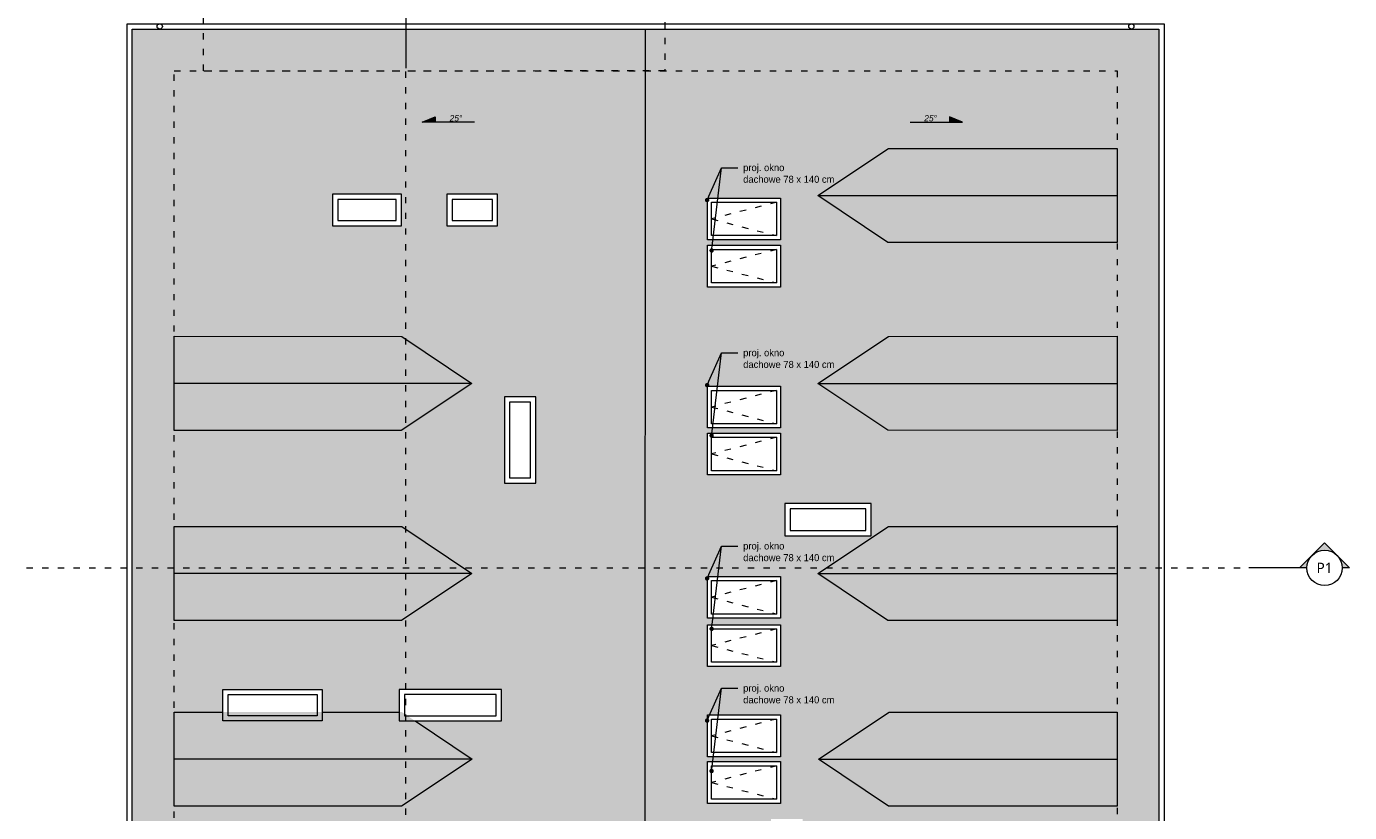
# Model space of a CAD drawing. Header units: millimetres. Extents: x 85284 to 143915, y -66821 to -28273.
# Tile 29 of 31: x 141384 to 143915, y -64104 to -62600. Entities that reach past the tile are written whole.
import ezdxf
from ezdxf import colors
from ezdxf.entities.mleader import LeaderData, LeaderLine
from ezdxf.enums import TextEntityAlignment as Align
from ezdxf.math import Vec2, Vec3

# ---------------------------------------------------------------- set-up
doc = ezdxf.new("R2010")
doc.units = ezdxf.units.MM
doc.linetypes.add('ACAD_ISO03W100', pattern=[30, 12, -18])
doc.layers.get('0').update_dxf_attribs({"color": 251, "lineweight": 9})
for name, color, linetype, lineweight in [('dach..KF', 251, 'Continuous', 9), ('instalacje_arch', 251, 'Continuous', 9), ('opis..KF', 251, 'Continuous', 9), ('widok', 251, 'Continuous', 9), ('wymiar..KF', 251, 'Continuous', 9), ('wyp dach..KF', 251, 'Continuous', 9), ('wypełnienie proj..KF', 251, 'Continuous', 9), ('ściany ist..KF', 251, 'Continuous', 9)]:
    doc.layers.add(name, color=color, linetype=linetype, lineweight=lineweight)
doc.layers.get('wymiar..KF').off()
doc.styles.add('ARCH', font='segoeuil.ttf')

# ---------------------------------------------------------------- blocks, each defined once
blk = doc.blocks.new('spadek')
at = {"layer": 'opis..KF', "lineweight": 15}
h = blk.add_hatch(color=256, dxfattribs=at)
h.dxf.hatch_style = 1
h.paths.add_polyline_path([(0, 25), (-10, 25), (0, 0)])
blk.add_lwpolyline([(0, 100), (0, 0), (-10, 25), (0, 25)], dxfattribs=at)
blk = doc.blocks.new('*U17')
at = {"layer": 'instalacje_arch', "lineweight": 20, "true_color": 0xf4ee51}
h = blk.add_hatch(color=41, dxfattribs=at)
h.dxf.hatch_style = 1
h.paths.add_polyline_path([(0, 33.8), (0, 47.7), (-23.9, 23.9, -0.198912)])
h.paths.add_polyline_path([(-47.7, 0), (-23.9, -23.9, -0.198912), (-33.8, 0, -0.198912), (-23.9, 23.9)])
h.paths.add_polyline_path([(-23.9, -23.9), (0, -47.7), (0, -33.8, -0.198912)])
at = {"layer": 'instalacje_arch', "color": 41, "linetype": 'ACAD_ISO03W100', "lineweight": 9, "true_color": 0xf4ee51}
blk.add_line((0, -2513.5), (0, -145), dxfattribs=at)
at = {"layer": 'instalacje_arch', "color": 41, "lineweight": 20, "true_color": 0xf4ee51}
for points in [[(0, -33.8), (0, -47.7), (-47.7, 0), (0, 47.7), (0, 33.8)], [(0, -45), (0, -145)]]:
    blk.add_lwpolyline(points, dxfattribs=at)
blk.add_circle((0, 0), 33.8, dxfattribs=at)
at = {"layer": 'instalacje_arch', "color": 41, "true_color": 0xf4ee51, "style": 'ARCH'}
for tag, p in [('P1', (0, 0)), ('P2', (0, -2658.5))]:
    blk.add_attdef(tag, text='', height=20, rotation=90, dxfattribs=at).set_placement(p, align=Align.MIDDLE_CENTER)
blk = doc.blocks.new('*U665')
at = {"layer": 'instalacje_arch', "color": 41, "linetype": 'ACAD_ISO03W100', "lineweight": 9, "true_color": 0xf4ee51}
blk.add_line((0, -4093.7), (0, -145), dxfattribs=at)
at = {"layer": 'instalacje_arch', "color": 41, "lineweight": 20, "true_color": 0xf4ee51}
blk.add_lwpolyline([(0, -45), (0, -145)], dxfattribs=at)
at = {"layer": 'instalacje_arch', "color": 41, "true_color": 0xf4ee51, "style": 'ARCH'}
for tag, p in [('P1', (0, 0)), ('P2', (0, -4238.7))]:
    blk.add_attdef(tag, text='', height=20, rotation=180, dxfattribs=at).set_placement(p, align=Align.MIDDLE_CENTER)
blk = doc.blocks.new('_Dot')
at = {"color": 0, "linetype": 'ByBlock', "lineweight": -2}
blk.add_line((-0.5, 0), (-1, 0), dxfattribs=at)
at = {"color": 0, "linetype": 'ByBlock', "const_width": 0.5}
blk.add_lwpolyline([(-0.25, 0, 1), (0.25, 0, 1)], format="xyb", close=True, dxfattribs=at)

msp = doc.modelspace()

# ---------------------------------------------------------------- hatches: boundary and pattern name
at = {"layer": 'wyp dach..KF', "lineweight": 5, "true_color": 0x4d4d4d, "transparency": 33554559}
h = msp.add_hatch(color=251, dxfattribs=at)
h.dxf.hatch_style = 1
h.paths.add_polyline_path([(142236, -64001.8), (142100.8, -64091.8), (141666, -64091.8), (141666, -64001.8)], flags=0)
h.paths.add_polyline_path([(142100.8, -64091.8), (141666, -64091.8), (141666, -63911.8), (141759.5, -63911.9), (141759.5, -63868.5), (141949.5, -63868.5), (141949.5, -63911.9), (142096.5, -63912), (142096.5, -63868.5), (142292.5, -63868.5), (142292.5, -63929), (142127.2, -63929), (142236, -64001.8), (142236, -64001.8)], flags=16)
h.paths.add_polyline_path([(142101.7, -63557), (142235.9, -63646.9), (142100.8, -63736.8), (141666, -63736.9), (141666, -63556.9)], flags=16)
h.paths.add_polyline_path([(142235.8, -63283), (142100.7, -63372.9), (141666, -63373), (141666, -63283)], flags=16)
h.paths.add_polyline_path([(141666, -63283), (142235.8, -63283), (142235.8, -63283), (142101.6, -63193.1), (141666, -63192.9)], flags=16)
h.paths.add_polyline_path([(142298, -63309), (142358, -63309), (142358, -63474), (142298, -63474)])
h.paths.add_polyline_path([(142188, -62981.5), (142188, -62921), (142285, -62921), (142285, -62981.5)])
h.paths.add_polyline_path([(142101, -62921), (142101, -62981.5), (141969, -62981.5), (141969, -62921)])
h.paths.add_polyline_path([(142568, -62605), (141586, -62605), (141586, -64214), (142567.1, -65206.3), (142567.2, -65206.3), (142567.2, -65206.3)])
at = {"layer": 'wyp dach..KF', "lineweight": 5, "true_color": 0xc8c8c8, "transparency": 33554559}
h = msp.add_hatch(color=9, dxfattribs=at)
h.dxf.hatch_style = 1
h.paths.add_polyline_path([(143470, -62833.5), (143470, -63013.5), (143031.7, -63013.4), (142897.5, -62923.5), (143032.6, -62833.5)])
h.paths.add_polyline_path([(142897.6, -63283), (143032.7, -63193), (143470.1, -63192.9), (143470.1, -63373), (143031.8, -63372.8)])
h.paths.add_polyline_path([(142897.5, -63647), (143032.6, -63557), (143470, -63557), (143470, -63737), (143031.7, -63736.9)])
h.paths.add_polyline_path([(142898.8, -64001.9), (143033.9, -63911.9), (143470, -63911.9), (143470, -64091.9), (143033, -64091.7)])
h.paths.add_polyline_path([(142868.5, -64342.5), (142808, -64342.5), (142808, -64116.5), (142868.5, -64116.5)])
h.paths.add_polyline_path([(142834.5, -63574.5), (142834.5, -63513), (142999.5, -63513), (142999.5, -63574.5)])
h.paths.add_polyline_path([(142686.4, -64455.8), (142686.4, -64375.8), (142826.4, -64375.8), (142826.4, -64455.8)])
h.paths.add_polyline_path([(143017.7, -64375.8), (143017.7, -64455.8), (142877.7, -64455.8), (142877.7, -64375.8)])
h.paths.add_polyline_path([(143017.7, -64467.6), (143017.7, -64547.6), (142877.7, -64547.6), (142877.7, -64467.6)])
h.paths.add_polyline_path([(143017.7, -64559.5), (143017.7, -64639.5), (142877.7, -64639.5), (142877.7, -64559.5)])
h.paths.add_polyline_path([(142686.4, -64467.6), (142826.4, -64467.6), (142826.4, -64547.6), (142686.4, -64547.6)])
h.paths.add_polyline_path([(142686.4, -64639.5), (142686.4, -64559.5), (142826.4, -64559.5), (142826.4, -64639.5)])
h.paths.add_polyline_path([(142826.4, -64651.3), (142826.4, -64731.3), (142686.4, -64731.3), (142686.4, -64651.3)])
h.paths.add_polyline_path([(142826.4, -63917.3), (142826.4, -63997.3), (142686.4, -63997.3), (142686.4, -63917.3)])
h.paths.add_polyline_path([(142686.4, -64006.7), (142826.4, -64006.7), (142826.4, -64086.7), (142686.4, -64086.7)])
h.paths.add_polyline_path([(142826.4, -63652.3), (142826.4, -63732.3), (142686.4, -63732.3), (142686.4, -63652.3)])
h.paths.add_polyline_path([(142686.4, -63824.7), (142686.4, -63744.7), (142826.4, -63744.7), (142826.4, -63824.7)])
h.paths.add_polyline_path([(142686.4, -63378.1), (142826.4, -63378.1), (142826.4, -63458.1), (142686.4, -63458.1)])
h.paths.add_polyline_path([(142686.4, -63288.3), (142826.4, -63288.3), (142826.4, -63368.3), (142686.4, -63368.3)])
h.paths.add_polyline_path([(142686.4, -63098.7), (142686.4, -63018.7), (142826.4, -63018.7), (142826.4, -63098.7)])
h.paths.add_polyline_path([(142686.4, -62928.3), (142826.4, -62928.3), (142826.4, -63008.3), (142686.4, -63008.3)])
h.paths.add_polyline_path([(143550, -62605), (142568, -62605), (142567.2, -65206.3), (143550, -64227)])
h = msp.add_hatch(color=9, dxfattribs=at)
h.dxf.hatch_style = 1
h.paths.add_polyline_path([(142897.5, -62923.5), (143470, -62923.5), (143470, -62833.5), (143032.6, -62833.5), (142897.5, -62923.5)])
at = {"layer": 'wyp dach..KF', "lineweight": 5, "true_color": 0x646464, "transparency": 33554559}
h = msp.add_hatch(color=251, dxfattribs=at)
h.dxf.hatch_style = 1
h.paths.add_polyline_path([(143470, -62923.5), (142897.5, -62923.5), (143031.7, -63013.4), (143470, -63013.5)])
at = {"layer": 'wyp dach..KF', "lineweight": 5, "true_color": 0xc8c8c8, "transparency": 33554559}
h = msp.add_hatch(color=9, dxfattribs=at)
h.dxf.hatch_style = 1
h.paths.add_polyline_path([(142101.6, -63193.1), (141666, -63193.1), (141666, -63283), (142235.8, -63283)])
h.paths.add_polyline_path([(142101.7, -63557), (141666, -63557), (141666, -63646.9), (142235.9, -63646.9)])
h.paths.add_polyline_path([(142101.8, -63912), (141666, -63911.8), (141666, -64001.8), (142236, -64001.8)])
h = msp.add_hatch(color=9, dxfattribs=at)
h.dxf.hatch_style = 1
h.paths.add_polyline_path([(142897.6, -63283), (143470.1, -63283), (143470.1, -63192.9), (143032.7, -63193), (142897.6, -63283)])
at = {"layer": 'wyp dach..KF', "lineweight": 5, "true_color": 0x646464, "transparency": 33554559}
h = msp.add_hatch(color=251, dxfattribs=at)
h.dxf.hatch_style = 1
h.paths.add_polyline_path([(142236, -64001.8), (141666, -64001.8), (141666, -64091.8), (142100.8, -64091.8)])
h.paths.add_polyline_path([(142235.9, -63646.9), (141666, -63646.9), (141666, -63736.9), (142100.8, -63736.8)])
h.paths.add_polyline_path([(142235.8, -63283), (141666, -63283), (141666, -63373), (142100.7, -63372.9)])
h = msp.add_hatch(color=251, dxfattribs=at)
h.dxf.hatch_style = 1
h.paths.add_polyline_path([(143470.1, -63283), (142897.6, -63283), (143031.8, -63372.8), (143470.1, -63373)])
at = {"layer": 'wyp dach..KF', "lineweight": 5, "true_color": 0xc8c8c8, "transparency": 33554559}
h = msp.add_hatch(color=9, dxfattribs=at)
h.dxf.hatch_style = 1
h.paths.add_polyline_path([(142897.5, -63647), (143470, -63647), (143470, -63557), (143032.6, -63557), (142897.5, -63647)])
at = {"layer": 'wyp dach..KF', "lineweight": 5, "true_color": 0x646464, "transparency": 33554559}
h = msp.add_hatch(color=251, dxfattribs=at)
h.dxf.hatch_style = 1
h.paths.add_polyline_path([(143470, -63647), (142897.5, -63647), (143031.7, -63736.9), (143470, -63737)])
at = {"layer": 'wyp dach..KF', "lineweight": 5, "true_color": 0xc8c8c8, "transparency": 33554559}
h = msp.add_hatch(color=9, dxfattribs=at)
h.dxf.hatch_style = 1
h.paths.add_polyline_path([(142898.8, -64001.9), (143471.3, -64001.9), (143471.3, -63911.9), (143033.9, -63911.9), (142898.8, -64001.9)])
at = {"layer": 'wyp dach..KF', "lineweight": 5, "true_color": 0x646464, "transparency": 33554559}
h = msp.add_hatch(color=251, dxfattribs=at)
h.dxf.hatch_style = 1
h.paths.add_polyline_path([(143471.3, -64001.9), (142898.8, -64001.9), (143033, -64091.7), (143471.3, -64091.9)])
at = {"layer": 'wypełnienie proj..KF', "true_color": 0x969696, "transparency": 33554495}
h = msp.add_hatch(color=252, dxfattribs=at)
h.dxf.hatch_style = 1
h.paths.add_polyline_path([(143468.4, -63013.5), (143400.7, -63081.2), (143020.9, -63081.2), (142897.5, -62923.5), (143031.7, -63013.4)])
h = msp.add_hatch(color=252, dxfattribs=at)
h.dxf.hatch_style = 1
h.paths.add_polyline_path([(143468.5, -63373), (143400.8, -63440.6), (143021, -63440.6), (142897.6, -63283), (143031.8, -63372.8)])
h = msp.add_hatch(color=252, dxfattribs=at)
h.dxf.hatch_style = 1
h.paths.add_polyline_path([(143468.4, -63737), (143400.7, -63804.7), (143020.9, -63804.7), (142897.5, -63647), (143031.7, -63736.9)])
h = msp.add_hatch(color=252, dxfattribs=at)
h.dxf.hatch_style = 1
h.paths.add_polyline_path([(143469.7, -64091.9), (143402, -64159.6), (143022.2, -64159.6), (142898.8, -64001.9), (143033, -64091.7)])

# ---------------------------------------------------------------- linework, layer by layer
at = {"linetype": 'ACAD_ISO03W100'}
for p, q in [((142818.4, -62936.3), (142694.4, -62968.3)), ((142694.4, -62968.3), (142818.4, -63000.3)), ((142818.4, -63026.7), (142694.4, -63058.7)), ((142694.4, -63058.7), (142818.4, -63090.7)), ((142818.4, -63296.3), (142694.4, -63328.3)), ((142694.4, -63328.3), (142818.4, -63360.3)), ((142818.4, -63386.1), (142694.4, -63418.1)), ((142694.4, -63418.1), (142818.4, -63450.1)), ((142818.4, -63660.3), (142694.4, -63692.3)), ((142694.4, -63692.3), (142818.4, -63724.3)), ((142818.4, -63752.7), (142694.4, -63784.7)), ((142694.4, -63784.7), (142818.4, -63816.7)), ((142818.4, -63925.3), (142694.4, -63957.3)), ((142694.4, -63957.3), (142818.4, -63989.3)), ((142818.4, -64014.7), (142694.4, -64046.7)), ((142694.4, -64046.7), (142818.4, -64078.7))]:
    msp.add_line(p, q, dxfattribs=at)
for points in [[(141722, -62685), (141722, -59805), (143705, -59805), (143705, -62232), (142605, -62232), (142605, -62685), (141722, -62685.8)], [(138243.1, -64294), (141666, -64294), (141666, -62685), (143470, -62685), (143470, -64309), (143682, -64309), (143682, -64977), (143594, -64977), (143594, -65448), (143684, -65448), (143684, -65904.1), (143461.5, -66126), (140923, -66126)]]:
    msp.add_lwpolyline(points, dxfattribs=at)
at = {"layer": 'dach..KF'}
for centre in [(141638.5, -62600), (143497.5, -62600)]:
    msp.add_circle(centre, 5, dxfattribs=at)
at = {"layer": 'widok'}
for points in [[(142686.4, -63008.3), (142686.4, -62928.3), (142826.4, -62928.3), (142826.4, -63008.3)], [(142694.4, -63000.3), (142694.4, -62936.3), (142818.4, -62936.3), (142818.4, -63000.3)], [(142686.4, -63098.7), (142686.4, -63018.7), (142826.4, -63018.7), (142826.4, -63098.7)], [(142694.4, -63090.7), (142694.4, -63026.7), (142818.4, -63026.7), (142818.4, -63090.7)], [(142686.4, -63368.3), (142686.4, -63288.3), (142826.4, -63288.3), (142826.4, -63368.3)], [(142694.4, -63360.3), (142694.4, -63296.3), (142818.4, -63296.3), (142818.4, -63360.3)], [(142686.4, -63458.1), (142686.4, -63378.1), (142826.4, -63378.1), (142826.4, -63458.1)], [(142694.4, -63450.1), (142694.4, -63386.1), (142818.4, -63386.1), (142818.4, -63450.1)], [(142686.4, -63732.3), (142686.4, -63652.3), (142826.4, -63652.3), (142826.4, -63732.3)], [(142694.4, -63724.3), (142694.4, -63660.3), (142818.4, -63660.3), (142818.4, -63724.3)], [(142686.4, -63824.7), (142686.4, -63744.7), (142826.4, -63744.7), (142826.4, -63824.7)], [(142694.4, -63816.7), (142694.4, -63752.7), (142818.4, -63752.7), (142818.4, -63816.7)], [(142686.4, -63997.3), (142686.4, -63917.3), (142826.4, -63917.3), (142826.4, -63997.3)], [(142694.4, -63989.3), (142694.4, -63925.3), (142818.4, -63925.3), (142818.4, -63989.3)], [(142686.4, -64086.7), (142686.4, -64006.7), (142826.4, -64006.7), (142826.4, -64086.7)], [(142694.4, -64078.7), (142694.4, -64014.7), (142818.4, -64014.7), (142818.4, -64078.7)]]:
    msp.add_lwpolyline(points, close=True, dxfattribs=at)
at = {"layer": 'ściany ist..KF', "lineweight": 5}
msp.add_line((142567.2, -65206.3), (142568, -62605), dxfattribs=at)
for points in [[(143772, -64219), (143772, -64994.4), (143663.1, -64994.4), (143663.1, -65432.4), (143772, -65432.4), (143772, -65964), (143524.8, -66216), (140975.4, -66216), (140975.4, -66324.2), (139991.1, -66327.9), (139991.1, -66208.9), (137365.2, -66209), (137127.1, -65952.7), (137127.1, -65405), (137217.1, -65405), (137217.1, -65008), (137127.1, -65008), (137127.1, -62595), (138333.1, -62595), (138333.1, -64204), (141576, -64204), (141576, -62595), (143560, -62595), (143560, -64219)], [(141969, -62981.5), (142101, -62981.5), (142101, -62921), (141969, -62921)], [(142188, -62981.5), (142285, -62981.5), (142285, -62921), (142188, -62921)], [(141979, -62971.5), (142091, -62971.5), (142091, -62931), (141979, -62931)], [(142198, -62971.5), (142275, -62971.5), (142275, -62931), (142198, -62931)], [(142298, -63474), (142358, -63474), (142358, -63309), (142298, -63309)], [(142308, -63464), (142348, -63464), (142348, -63319), (142308, -63319)], [(142834.5, -63574.5), (142999.5, -63574.5), (142999.5, -63513), (142834.5, -63513)], [(142844.5, -63564.5), (142989.5, -63564.5), (142989.5, -63523), (142844.5, -63523)], [(141949.5, -63868.5), (141949.5, -63929), (141759.5, -63929), (141759.5, -63868.5)], [(141939.5, -63878.5), (141939.5, -63919), (141769.5, -63919), (141769.5, -63878.5)], [(142096.5, -63929), (142292.5, -63929), (142292.5, -63868.5), (142096.5, -63868.5)], [(142106.5, -63919), (142282.5, -63919), (142282.5, -63878.5), (142106.5, -63878.5)]]:
    msp.add_lwpolyline(points, close=True, dxfattribs=at)
for points in [[(138323.1, -64214), (141586, -64214), (141586, -62605), (143550, -62605), (143550, -64229), (143762, -64229), (143762, -64984.4), (143663.1, -64984.4), (143663.1, -65442.4), (143762, -65442.4), (143762, -65959.9), (143520.6, -66206), (140965.4, -66206)], [(142897.5, -62923.5), (143032.6, -62833.5), (143470, -62833.5), (143470, -63013.5), (143031.7, -63013.4), (142897.5, -62923.5)], [(142897.5, -62923.5), (143470, -62923.5)], [(142235.8, -63283), (142100.7, -63372.9), (141666, -63373), (141666, -63192.9), (142101.6, -63193.1), (142235.8, -63283)], [(142897.6, -63283), (143032.7, -63193), (143470.1, -63192.9), (143470.1, -63373), (143031.8, -63372.8), (142897.6, -63283)], [(142235.8, -63283), (141666, -63283)], [(142897.6, -63283), (143470.1, -63283)], [(142235.9, -63646.9), (142100.8, -63736.8), (141666, -63736.9), (141666, -63556.9), (142101.7, -63557), (142235.9, -63646.9)], [(142897.5, -63647), (143032.6, -63557), (143470, -63557), (143470, -63737), (143031.7, -63736.9), (142897.5, -63647)], [(142235.9, -63646.9), (141666, -63646.9)], [(142897.5, -63647), (143470, -63647)], [(142236, -64001.8), (142100.8, -64091.8), (141666, -64091.8), (141666, -63911.8), (141759.5, -63911.9)], [(141949.5, -63911.9), (142096.5, -63912)], [(142898.8, -64001.9), (143033.9, -63911.9), (143470, -63911.9), (143470, -64091.9), (143033, -64091.7), (142898.8, -64001.9)], [(142127.2, -63929), (142236, -64001.8)], [(142236, -64001.8), (141666, -64001.8)], [(142898.8, -64001.9), (143470, -64001.9)]]:
    msp.add_lwpolyline(points, dxfattribs=at)

# ---------------------------------------------------------------- block references
at = {"layer": 'instalacje_arch'}
msp.add_blockref('*U665', (142109.4, -62534.7), dxfattribs=at)
at = {"layer": 'instalacje_arch', "color": 30, "true_color": 0xf26722}
ref = msp.add_blockref('*U17', (143867.1, -63636.1), dxfattribs=dict(at, rotation=270))
ref.add_attrib('P1', 'P1', dxfattribs={"color": 41, "true_color": 0xf4ee51, "height": 20, "style": 'ARCH'}).set_placement((143867.1, -63636.1), align=Align.MIDDLE_CENTER)
at = {"layer": 'wymiar..KF', "color": 242, "linetype": 'ByBlock', "lineweight": 40, "true_color": 0xcd2027, "rotation": 270.0000220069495}
msp.add_blockref('spadek', (142140.7, -62783.2), dxfattribs=at)
at = {"layer": 'wymiar..KF', "color": 242, "linetype": 'ByBlock', "lineweight": 40, "true_color": 0xcd2027, "xscale": -1, "rotation": 89.99997799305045}
msp.add_blockref('spadek', (143174.3, -62783.2), dxfattribs=at)

# ---------------------------------------------------------------- texts
at = {"layer": 'opis..KF', "char_height": 12, "attachment_point": 5, "rotation": 0, "style": 'ARCH'}
for insert in [(142205.3, -62775.6), (143113.4, -62775.6)]:
    msp.add_mtext_dynamic_manual_height_columns('{\\fCentury Gothic|b0|i1|c238|p34;25°}', width=156.7, gutter_width=70, heights=[0], dxfattribs=dict(at, insert=insert))

# ---------------------------------------------------------------- leaders
at = {"layer": 'opis..KF', "lineweight": 9}
ml = msp.add_multileader_mtext('Standard', dxfattribs=at)
ml.set_content('{\\fCentury Gothic|b0|i0|c238|p34;proj. okno \\Pdachowe 78 x 140 cm}', color=256, style='ARCH')
ml.set_leader_properties(color=256, linetype='ByLayer', lineweight=-1)
ml.set_arrow_properties(name='DOT')
ml.build(insert=Vec2(0, 0))
ml.multileader.update_dxf_attribs({"dogleg_length": 31.7, "arrow_head_size": 8.39})
ctx = ml.context
ctx.base_point, ctx.char_height, ctx.arrow_head_size, ctx.landing_gap_size, ctx.plane_origin = Vec3(142744.7, -62870.3), 13.416, 8.39, 10.1, Vec3(143058.2, -62786.5)
notes = []
notes.append((ctx, [(1, (1, 1, 0), (142713, -62870.3), (1, 0), 31.7, [(0, [(142685.8, -62932.2)], 0, [])])]))
ctx.mtext.insert, ctx.mtext.flow_direction = Vec3(142754.8, -62863.4), 5
ml = msp.add_multileader_mtext('Standard', dxfattribs=at)
ml.set_content(' ', color=256, style='ARCH')
ml.set_leader_properties(color=256, linetype='ByLayer', lineweight=-1)
ml.set_arrow_properties(name='DOT')
ml.build(insert=Vec2(0, 0))
ml.multileader.update_dxf_attribs({"dogleg_length": 31.7, "arrow_head_size": 8.39})
ctx = ml.context
ctx.base_point, ctx.char_height, ctx.arrow_head_size, ctx.landing_gap_size, ctx.plane_origin = Vec3(142744.7, -62870.3), 13.4, 8.39, 10.1, Vec3(142058.2, -62933.9)
notes.append((ctx, [(1, (1, 1, 0), (142713, -62870.3), (1, 0), 31.7, [(0, [(142694.4, -63028.7)], 0, [])])]))
ctx.mtext.insert, ctx.mtext.width, ctx.mtext.flow_direction = Vec3(142754.8, -62863.6), 152.555, 5
ml = msp.add_multileader_mtext('Standard', dxfattribs=at)
ml.set_content('{\\fCentury Gothic|b0|i0|c238|p34;proj. okno \\Pdachowe 78 x 140 cm}', color=256, style='ARCH')
ml.set_leader_properties(color=256, linetype='ByLayer', lineweight=-1)
ml.set_arrow_properties(name='DOT')
ml.build(insert=Vec2(0, 0))
ml.multileader.update_dxf_attribs({"dogleg_length": 31.7, "arrow_head_size": 8.39})
ctx = ml.context
ctx.base_point, ctx.char_height, ctx.arrow_head_size, ctx.landing_gap_size, ctx.plane_origin = Vec3(142744.7, -63224.4), 13.416, 8.39, 10.1, Vec3(143058.2, -63140.6)
notes.append((ctx, [(1, (1, 1, 0), (142713, -63224.4), (1, 0), 31.7, [(0, [(142685.8, -63286.4)], 0, [])])]))
ctx.mtext.insert, ctx.mtext.flow_direction = Vec3(142754.8, -63217.6), 5
ml = msp.add_multileader_mtext('Standard', dxfattribs=at)
ml.set_content(' ', color=256, style='ARCH')
ml.set_leader_properties(color=256, linetype='ByLayer', lineweight=-1)
ml.set_arrow_properties(name='DOT')
ml.build(insert=Vec2(0, 0))
ml.multileader.update_dxf_attribs({"dogleg_length": 31.7, "arrow_head_size": 8.39})
ctx = ml.context
ctx.base_point, ctx.char_height, ctx.arrow_head_size, ctx.landing_gap_size, ctx.plane_origin = Vec3(142744.7, -63224.4), 13.4, 8.39, 10.1, Vec3(142058.2, -63288)
notes.append((ctx, [(1, (1, 1, 0), (142713, -63224.4), (1, 0), 31.7, [(0, [(142694.4, -63382.9)], 0, [])])]))
ctx.mtext.insert, ctx.mtext.width, ctx.mtext.flow_direction = Vec3(142754.8, -63217.7), 152.555, 5
ml = msp.add_multileader_mtext('Standard', dxfattribs=at)
ml.set_content('{\\fCentury Gothic|b0|i0|c238|p34;proj. okno \\Pdachowe 78 x 140 cm}', color=256, style='ARCH')
ml.set_leader_properties(color=256, linetype='ByLayer', lineweight=-1)
ml.set_arrow_properties(name='DOT')
ml.build(insert=Vec2(0, 0))
ml.multileader.update_dxf_attribs({"dogleg_length": 31.7, "arrow_head_size": 8.39})
ctx = ml.context
ctx.base_point, ctx.char_height, ctx.arrow_head_size, ctx.landing_gap_size, ctx.plane_origin = Vec3(142744.7, -63594.3), 13.416, 8.39, 10.1, Vec3(143058.2, -63510.5)
notes.append((ctx, [(1, (1, 1, 0), (142713, -63594.3), (1, 0), 31.7, [(0, [(142685.8, -63656.2)], 0, [])])]))
ctx.mtext.insert, ctx.mtext.flow_direction = Vec3(142754.8, -63587.4), 5
ml = msp.add_multileader_mtext('Standard', dxfattribs=at)
ml.set_content(' ', color=256, style='ARCH')
ml.set_leader_properties(color=256, linetype='ByLayer', lineweight=-1)
ml.set_arrow_properties(name='DOT')
ml.build(insert=Vec2(0, 0))
ml.multileader.update_dxf_attribs({"dogleg_length": 31.7, "arrow_head_size": 8.39})
ctx = ml.context
ctx.base_point, ctx.char_height, ctx.arrow_head_size, ctx.landing_gap_size, ctx.plane_origin = Vec3(142744.7, -63594.3), 13.4, 8.39, 10.1, Vec3(142058.2, -63657.9)
notes.append((ctx, [(1, (1, 1, 0), (142713, -63594.3), (1, 0), 31.7, [(0, [(142694.4, -63752.7)], 0, [])])]))
ctx.mtext.insert, ctx.mtext.width, ctx.mtext.flow_direction = Vec3(142754.8, -63587.6), 152.555, 5
ml = msp.add_multileader_mtext('Standard', dxfattribs=at)
ml.set_content('{\\fCentury Gothic|b0|i0|c238|p34;proj. okno \\Pdachowe 78 x 140 cm}', color=256, style='ARCH')
ml.set_leader_properties(color=256, linetype='ByLayer', lineweight=-1)
ml.set_arrow_properties(name='DOT')
ml.build(insert=Vec2(0, 0))
ml.multileader.update_dxf_attribs({"dogleg_length": 31.7, "arrow_head_size": 8.39})
ctx = ml.context
ctx.base_point, ctx.char_height, ctx.arrow_head_size, ctx.landing_gap_size, ctx.plane_origin = Vec3(142744.7, -63866.3), 13.416, 8.39, 10.1, Vec3(143058.2, -63782.4)
notes.append((ctx, [(1, (1, 1, 0), (142713, -63866.3), (1, 0), 31.7, [(0, [(142685.8, -63928.2)], 0, [])])]))
ctx.mtext.insert, ctx.mtext.flow_direction = Vec3(142754.8, -63859.4), 5
ml = msp.add_multileader_mtext('Standard', dxfattribs=at)
ml.set_content(' ', color=256, style='ARCH')
ml.set_leader_properties(color=256, linetype='ByLayer', lineweight=-1)
ml.set_arrow_properties(name='DOT')
ml.build(insert=Vec2(0, 0))
ml.multileader.update_dxf_attribs({"dogleg_length": 31.7, "arrow_head_size": 8.39})
ctx = ml.context
ctx.base_point, ctx.char_height, ctx.arrow_head_size, ctx.landing_gap_size, ctx.plane_origin = Vec3(142744.7, -63866.3), 13.4, 8.39, 10.1, Vec3(142058.2, -63929.9)
notes.append((ctx, [(1, (1, 1, 0), (142713, -63866.3), (1, 0), 31.7, [(0, [(142694.4, -64024.7)], 0, [])])]))
ctx.mtext.insert, ctx.mtext.width, ctx.mtext.flow_direction = Vec3(142754.8, -63859.6), 152.555, 5
for ctx, leaders in notes:
    for number, flags, end, landing, length, lines in leaders:
        leader = LeaderData()
        leader.index, (leader.has_last_leader_line, leader.has_dogleg_vector, leader.attachment_direction) = number, flags
        leader.last_leader_point, leader.dogleg_vector, leader.dogleg_length = Vec3(end), Vec3(landing), length
        for number, points, colour, breaks in lines:
            line = LeaderLine()
            line.index, line.vertices, line.color, line.breaks = number, Vec3.list(points), colors.encode_raw_color(colour), breaks
            leader.lines.append(line)
        ctx.leaders.append(leader)

doc.saveas('drawing.dxf')
